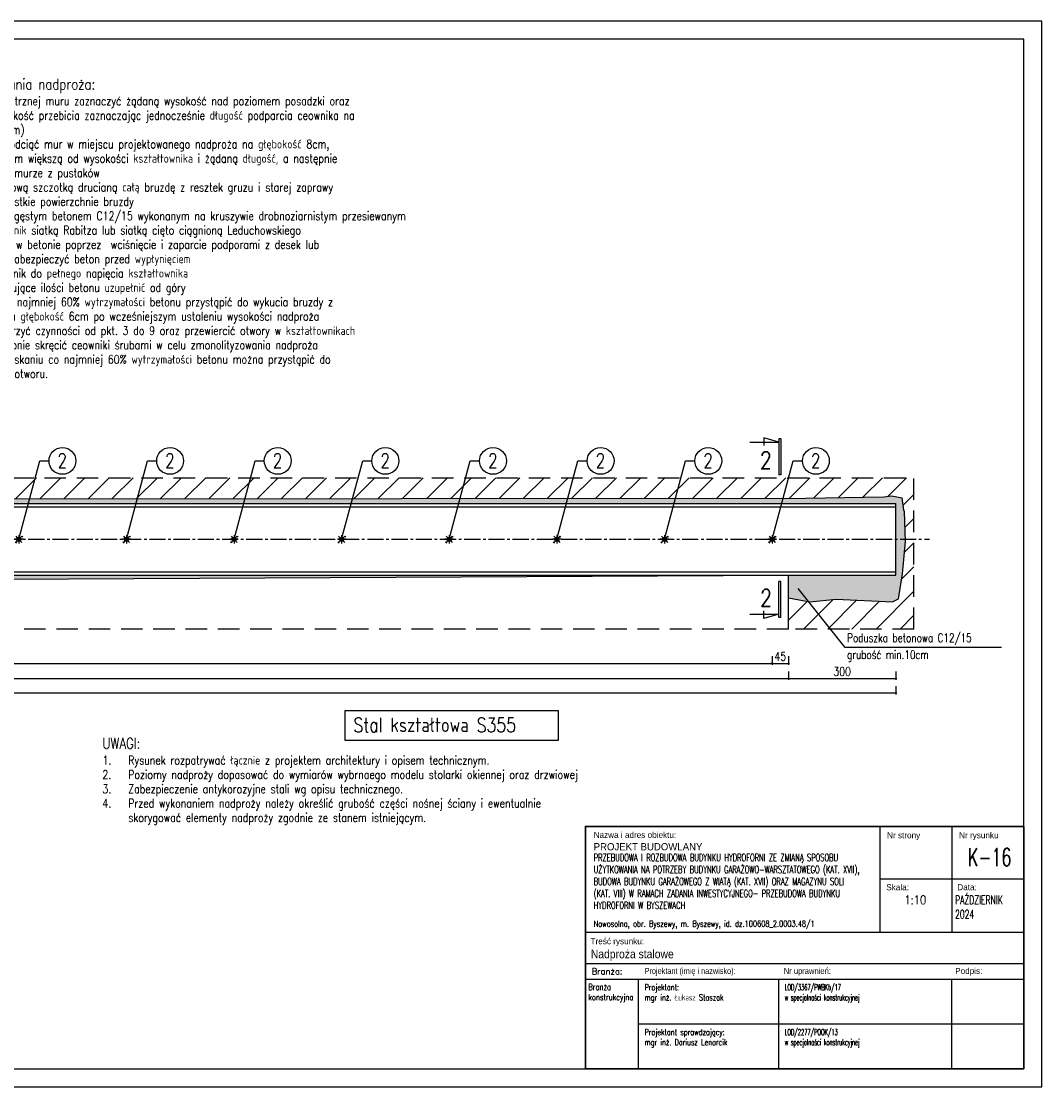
# Model space of a CAD drawing. Extents: x 19336 to 25336, y 4481 to 7805.
# Tile 5 of 5: x 22492 to 25336, y 4481 to 7451. Entities that reach past the tile are written whole.
import ezdxf
from ezdxf.enums import TextEntityAlignment as Align

# ---------------------------------------------------------------- set-up
doc = ezdxf.new("R2010")
doc.units = 0
doc.header["$LTSCALE"] = 60
doc.header["$PDMODE"] = 1
doc.linetypes.add('CENTER2', pattern=[1.125, 0.75, -0.125, 0.125, -0.125])
doc.linetypes.add('DASHEDX2', pattern=[1.5, 1, -0.5])
doc.layers.get('0').update_dxf_attribs({"linetype": 'CONTINUOUS'})
doc.layers.get('Defpoints').update_dxf_attribs({"linetype": 'CONTINUOUS'})
for name, color, linetype in [('1', 2, 'CONTINUOUS'), ('111 - opisy TXT3', 2, 'CONTINUOUS'), ('2 - linie odniesienia opisy', 8, 'CONTINUOUS'), ('3', 4, 'CONTINUOUS'), ('3 - opisy', 4, 'CONTINUOUS'), ('44', 6, 'CENTER2'), ('5', 8, 'CONTINUOUS'), ('6', 3, 'CONTINUOUS'), ('7', 1, 'CONTINUOUS'), ('8', 1, 'DASHEDX2'), ('9 - kreskowanie', 1, 'CONTINUOUS')]:
    doc.layers.add(name, color=color, linetype=linetype)
doc.styles.add('ROMANS', font='romans.shx', dxfattribs={"width": 0.85})
doc.styles.add('TXT2', font='simplex.shx', dxfattribs={"width": 0.8, "height": 24})
doc.styles.add('TXT3', font='simplex.shx', dxfattribs={"width": 0.8, "height": 48})
doc.styles.add('TXT5', font='simplex.shx', dxfattribs={"width": 0.8, "height": 240})
doc.dimstyles.new('R1 - milimetry', dxfattribs={"dimtxt": 12, "dimasz": 3.5, "dimexe": 3.75, "dimexo": 3.75, "dimgap": 7.5, "dimtad": 0, "dimdec": 0, "dimzin": 0, "dimdsep": 46, "dimtxsty": 'TXT2', "dimblk1": 'OBLIQUE', "dimblk2": 'OBLIQUE', "dimsah": 1, "dimcen": -0.15, "dimdle": 2.5, "dimclrt": 4, "dimadec": 0, "dimazin": 0, "dimtfac": 0.75, "dimtdec": 0, "dimtix": 1, "dimtmove": 2, "dimatfit": 3, "dimldrblk": 'OBLIQUE', "dimfxl": 20, "dimfxlon": 1, "dimtvp": 0.75, "dimtolj": 1, "dimtzin": 0, "dimarcsym": 0})

# ---------------------------------------------------------------- blocks, each defined once
blk = doc.blocks.new('P2')
at = {"layer": '1', "linetype": 'Continuous'}
for p, q in [((0.1, -9.6), (0.1, 90.8)), ((5.1, 90.8), (0.1, 90.8)), ((5.1, -9.6), (5.1, 90.8)), ((-80.9, 0), (0, 0)), ((-41.7, -12.3), (-41.7, 9.2)), ((0, 0), (-41.7, -12.3)), ((5.1, -9.6), (0.1, -9.6))]:
    blk.add_line(p, q, dxfattribs=at)
at = {"layer": '1', "style": 'TXT5', "width": 0.8}
blk.add_attdef('NR', text='', height=48, dxfattribs=at).set_placement((-19.3, 21.1), align=Align.RIGHT)
blk = doc.blocks.new('P1')
at = {"layer": '1', "linetype": 'Continuous'}
for p, q in [((-80.9, 0), (0, 0)), ((-41.7, 12.3), (-41.7, -9.2)), ((0, 0), (-41.7, 12.3)), ((0.1, 9.6), (0.1, -90.8)), ((5.1, 9.6), (0.1, 9.6)), ((5.1, 9.6), (5.1, -90.8)), ((5.1, -90.8), (0.1, -90.8))]:
    blk.add_line(p, q, dxfattribs=at)
at = {"layer": '1', "style": 'TXT5', "width": 0.8}
blk.add_attdef('NR', text='', height=48, dxfattribs=at).set_placement((-19.9, -74.1), align=Align.RIGHT)
blk = doc.blocks.new('_OBLIQUE')
at = {"color": 0, "linetype": 'ByBlock'}
blk.add_line((-0.5, -0.5), (0.5, 0.5), dxfattribs=at)
blk = doc.blocks.new('*D30')
at = {"layer": '5', "color": 0, "lineweight": -2, "transparency": 16777216}
for p, q in [((20042.8, 5618.8), (24632.8, 5618.8)), ((20045.3, 5638.8), (20045.3, 5615)), ((24630.3, 5638.8), (24630.3, 5615))]:
    blk.add_line(p, q, dxfattribs=at)
at = {"layer": 'Defpoints', "color": 0, "transparency": 16777216}
for p in [(20045.3, 5756.8), (24630.3, 5756.8), (24630.3, 5618.8)]:
    blk.add_point(p, dxfattribs=at)
at = {"layer": '5', "color": 0, "lineweight": -2, "transparency": 16777216, "xscale": 3.5, "yscale": 3.5, "zscale": 3.5, "rotation": 180}
blk.add_blockref('_OBLIQUE', (20045.3, 5618.8), dxfattribs=at)
at = {"layer": '5', "color": 0, "lineweight": -2, "transparency": 16777216, "xscale": 3.5, "yscale": 3.5, "zscale": 3.5}
blk.add_blockref('_OBLIQUE', (24630.3, 5618.8), dxfattribs=at)
at = {"layer": '5', "color": 4, "transparency": 16777216, "insert": (22337.8, 5638.3), "char_height": 24, "attachment_point": 5, "style": 'TXT2'}
blk.add_mtext('\\A1;4585', dxfattribs=at)
blk = doc.blocks.new('*D32')
at = {"layer": '5', "color": 0, "lineweight": -2, "transparency": 16777216}
for p, q in [((24627.8, 5618.8), (24932.8, 5618.8)), ((24630.3, 5638.8), (24630.3, 5615)), ((24930.3, 5638.8), (24930.3, 5615))]:
    blk.add_line(p, q, dxfattribs=at)
at = {"layer": 'Defpoints', "color": 0, "transparency": 16777216}
for p in [(24930.3, 5906.8), (24630.3, 5756.8), (24930.3, 5618.8)]:
    blk.add_point(p, dxfattribs=at)
at = {"layer": '5', "color": 0, "lineweight": -2, "transparency": 16777216, "xscale": 3.5, "yscale": 3.5, "zscale": 3.5, "rotation": 180}
blk.add_blockref('_OBLIQUE', (24630.3, 5618.8), dxfattribs=at)
at = {"layer": '5', "color": 0, "lineweight": -2, "transparency": 16777216, "xscale": 3.5, "yscale": 3.5, "zscale": 3.5}
blk.add_blockref('_OBLIQUE', (24930.3, 5618.8), dxfattribs=at)
at = {"layer": '5', "color": 4, "transparency": 16777216, "insert": (24780.3, 5638.3), "char_height": 24, "attachment_point": 5, "style": 'TXT2'}
blk.add_mtext('\\A1;300', dxfattribs=at)
blk = doc.blocks.new('*D34')
at = {"layer": '5', "color": 0, "lineweight": -2, "transparency": 16777216}
for p, q in [((19745.3, 5597.7), (19745.3, 5574)), ((24930.3, 5597.7), (24930.3, 5574)), ((24932.8, 5577.7), (19742.8, 5577.7))]:
    blk.add_line(p, q, dxfattribs=at)
at = {"layer": 'Defpoints', "color": 0, "transparency": 16777216}
for p in [(19745.3, 5906.8), (24930.3, 5906.8), (19745.3, 5577.7)]:
    blk.add_point(p, dxfattribs=at)
at = {"layer": '5', "color": 0, "lineweight": -2, "transparency": 16777216, "xscale": 3.5, "yscale": 3.5, "zscale": 3.5, "rotation": 180}
blk.add_blockref('_OBLIQUE', (19745.3, 5577.7), dxfattribs=at)
at = {"layer": '5', "color": 0, "lineweight": -2, "transparency": 16777216, "xscale": 3.5, "yscale": 3.5, "zscale": 3.5}
blk.add_blockref('_OBLIQUE', (24930.3, 5577.7), dxfattribs=at)
at = {"layer": '5', "color": 4, "transparency": 16777216, "insert": (22337.8, 5597.2), "char_height": 24, "attachment_point": 5, "style": 'TXT2'}
blk.add_mtext('\\A1;5185', dxfattribs=at)
blk = doc.blocks.new('*D41')
at = {"layer": '2 - linie odniesienia opisy', "color": 0, "lineweight": -2, "transparency": 16777216}
for p, q in [((20085.3, 5681), (20085.3, 5657.3)), ((24585.3, 5681), (24585.3, 5657.3)), ((20082.8, 5661), (24587.8, 5661))]:
    blk.add_line(p, q, dxfattribs=at)
at = {"layer": 'Defpoints', "color": 0, "transparency": 16777216}
for p in [(20085.3, 6006.8), (24585.3, 6006.8), (24585.3, 5661)]:
    blk.add_point(p, dxfattribs=at)
at = {"layer": '2 - linie odniesienia opisy', "color": 0, "lineweight": -2, "transparency": 16777216, "xscale": 3.5, "yscale": 3.5, "zscale": 3.5, "rotation": 180}
blk.add_blockref('_OBLIQUE', (20085.3, 5661), dxfattribs=at)
at = {"layer": '2 - linie odniesienia opisy', "color": 0, "lineweight": -2, "transparency": 16777216, "xscale": 3.5, "yscale": 3.5, "zscale": 3.5}
blk.add_blockref('_OBLIQUE', (24585.3, 5661), dxfattribs=at)
at = {"layer": '2 - linie odniesienia opisy', "color": 4, "transparency": 16777216, "insert": (22335.3, 5680.5), "char_height": 24, "attachment_point": 5, "style": 'TXT2'}
blk.add_mtext('\\A1;15x300=4500', dxfattribs=at)
blk = doc.blocks.new('M16B')
h = blk.add_hatch(color=8)
h.paths.add_polyline_path([(8, 0, 0.414214), (0, 8), (0, 0)])
h.paths.add_polyline_path([(0, 0), (0, -8, 0.414214), (8, 0)])
at = {"color": 8}
for p, q in [((16, 0), (-16, 0)), ((-11.2, 11.2), (-5.7, 5.7)), ((0, 16), (0, -16)), ((11.2, 11.2), (5.7, 5.7)), ((11.2, 11.2), (14.4, 8)), ((-13.6, -8.8), (-8.8, -13.6)), ((-5.7, -5.7), (-11.2, -11.2)), ((5.7, -5.7), (11.2, -11.2))]:
    blk.add_line(p, q, dxfattribs=at)
blk.add_circle((0, 0), 8, dxfattribs=at)
blk = doc.blocks.new('*U13')
at = {"layer": '5'}
blk.add_hatch(color=256, dxfattribs=at).paths.add_polyline_path([(-6, 0, 1), (6, 0, 1)])
blk.add_circle((0, 0), 6, dxfattribs=at)
at = {"layer": '7', "xscale": 0.75, "yscale": 0.75, "zscale": 0.75}
blk.add_blockref('M16B', (0, 0), dxfattribs=at)
blk = doc.blocks.new('*U12')
at = {"color": 0, "linetype": 'ByBlock', "lineweight": -2, "transparency": 16777216}
for p in [(300, 0), (600, 0), (900, 0), (1200, 0), (1500, 0), (1800, 0), (2100, 0), (2400, 0), (2700, 0), (3000, 0), (3300, 0), (3600, 0), (3900, 0), (4200, 0), (4500, 0)]:
    blk.add_blockref('*U13', p, dxfattribs=at)
at = {"layer": '2 - linie odniesienia opisy', "color": 0, "linetype": 'ByBlock', "lineweight": -2, "transparency": 16777216}
blk.add_blockref('*U13', (0, 0), dxfattribs=at)
blk = doc.blocks.new('pozycja')
at = {"layer": '1', "linetype": 'Continuous'}
blk.add_circle((63.2, -0.2), 37.4, dxfattribs=at)
at = {"layer": '5', "linetype": 'Continuous'}
blk.add_line((0, 0), (25.8, 0), dxfattribs=at)
at = {"layer": '1', "linetype": 'Continuous', "style": 'TXT3', "width": 0.75}
blk.add_attdef('NR', text='', height=40, dxfattribs=at).set_placement((62.6, -19.8), align=Align.CENTER)
blk = doc.blocks.new('*U15')
at = {"layer": '5'}
blk.add_line((-79.6, -113), (-21, 105.9), dxfattribs=at)
blk.add_blockref('pozycja', (-21, 105.9), dxfattribs=at).add_auto_attribs({'NR': '2'})
blk = doc.blocks.new('*U14')
at = {"color": 0, "linetype": 'ByBlock', "lineweight": -2, "transparency": 16777216}
for p in [(300, 0), (600, 0), (900, 0), (1200, 0), (1500, 0), (1800, 0), (2100, 0), (2400, 0), (2700, 0), (3000, 0), (3300, 0), (3600, 0), (3900, 0), (4200, 0), (4500, 0)]:
    blk.add_blockref('*U15', p, dxfattribs=at)
at = {"layer": '2 - linie odniesienia opisy', "color": 0, "linetype": 'ByBlock', "lineweight": -2, "transparency": 16777216}
blk.add_blockref('*U15', (0, 0), dxfattribs=at)
blk = doc.blocks.new('*D43')
at = {"layer": '2 - linie odniesienia opisy', "color": 0, "lineweight": -2, "transparency": 16777216}
for p, q in [((24585.3, 5681), (24585.3, 5657.3)), ((24630.3, 5681), (24630.3, 5657.3)), ((24585.3, 5661), (24581.8, 5661)), ((24582.8, 5661), (24632.8, 5661)), ((24630.3, 5661), (24633.8, 5661))]:
    blk.add_line(p, q, dxfattribs=at)
at = {"layer": 'Defpoints', "color": 0, "transparency": 16777216}
for p in [(24585.3, 6006.8), (24630.3, 5906.8), (24630.3, 5661)]:
    blk.add_point(p, dxfattribs=at)
at = {"layer": '2 - linie odniesienia opisy', "color": 0, "lineweight": -2, "transparency": 16777216, "xscale": 3.5, "yscale": 3.5, "zscale": 3.5}
blk.add_blockref('_OBLIQUE', (24585.3, 5661), dxfattribs=at)
at = {"layer": '2 - linie odniesienia opisy', "color": 0, "lineweight": -2, "transparency": 16777216, "xscale": 3.5, "yscale": 3.5, "zscale": 3.5, "rotation": 180}
blk.add_blockref('_OBLIQUE', (24630.3, 5661), dxfattribs=at)
at = {"layer": '2 - linie odniesienia opisy', "color": 4, "transparency": 16777216, "insert": (24607.8, 5680.5), "char_height": 24, "attachment_point": 5, "style": 'TXT2'}
blk.add_mtext('\\A1;45', dxfattribs=at)

msp = doc.modelspace()

# ---------------------------------------------------------------- hatches: boundary and pattern name
at = {"layer": '5'}
msp.add_hatch(color=256, dxfattribs=at).paths.add_polyline_path([(24630.3, 5906.8), (20045.3, 5906.8), (20045.3, 5756.8), (20068.7, 5883.8)])
at = {"layer": '9 - kreskowanie'}
h = msp.add_hatch(dxfattribs=at)
h.set_pattern_fill('ANSI31', color=256, scale=15, style=0)
h.set_pattern_definition([(45, (7788.19, 10155.575), (-33.67596, 33.67596), [])])
h.paths.add_polyline_path([(19944.1, 5789.4), (19676.9, 5789.4), (19676.9, 5756.8), (20045.3, 5756.8), (20045.3, 5853), (19997, 5844)])
h.paths.add_polyline_path([(19703.1, 5787.8), (19894.8, 5787.8), (19894.8, 5743.8), (19703.1, 5743.8)], flags=9)
h.paths.add_polyline_path([(19676.9, 6006.8), (19676.9, 5789.4), (19944.1, 5789.4), (19997, 5844), (19985.2, 5841.8), (19967.2, 5844.5), (19954.6, 5841.7), (19738, 5850.1), (19727.1, 5910.9), (19718.5, 6000.3), (19718.8, 6006.8)])
h.paths.add_polyline_path([(19603.8, 5839.5), (19894.8, 5839.5), (19894.8, 5790.9), (19603.8, 5790.9)], flags=9)
h.paths.add_polyline_path([(19676.9, 6178.6), (19676.9, 6006.8), (19718.8, 6006.8), (19723.2, 6083.1), (19724.9, 6090), (19728.9, 6092.2), (19731.8, 6114.7), (19747.2, 6122.8), (19957.6, 6120.9), (19972, 6120.2), (19997.3, 6121.7), (20115.7, 6120.3), (20131.3, 6178.6)])
h.paths.add_polyline_path([(20131.3, 6178.6), (20115.7, 6120.3), (20282.2, 6118.1), (20415.2, 6118.3), (20431.3, 6178.6)])
h.paths.add_polyline_path([(20431.3, 6178.6), (20415.2, 6118.3), (20715.2, 6118.5), (20731.3, 6178.6)])
h.paths.add_polyline_path([(20731.3, 6178.6), (20715.2, 6118.5), (21015.3, 6118.7), (21031.3, 6178.6)])
h.paths.add_polyline_path([(21031.3, 6178.6), (21015.3, 6118.7), (21315.4, 6119), (21331.3, 6178.6)])
h.paths.add_polyline_path([(21331.3, 6178.6), (21315.4, 6119), (21615.4, 6119.2), (21631.3, 6178.6)])
h.paths.add_polyline_path([(21631.3, 6178.6), (21615.4, 6119.2), (21915.5, 6119.5), (21931.3, 6178.6)])
h.paths.add_polyline_path([(21931.3, 6178.6), (21915.5, 6119.5), (22215.6, 6119.7), (22231.3, 6178.6)])
h.paths.add_polyline_path([(22231.3, 6178.6), (22215.6, 6119.7), (22515.6, 6120), (22531.3, 6178.6)])
h.paths.add_polyline_path([(22531.3, 6178.6), (22515.6, 6120), (22815.7, 6120.2), (22831.3, 6178.6)])
h.paths.add_polyline_path([(22831.3, 6178.6), (22815.7, 6120.2), (23115.8, 6120.5), (23131.3, 6178.6)])
h.paths.add_polyline_path([(23131.3, 6178.6), (23115.8, 6120.5), (23415.8, 6120.7), (23431.3, 6178.6)])
h.paths.add_polyline_path([(23431.3, 6178.6), (23415.8, 6120.7), (23715.9, 6121), (23731.3, 6178.6)])
h.paths.add_polyline_path([(23731.3, 6178.6), (23715.9, 6121), (24016, 6121.2), (24031.3, 6178.6)])
h.paths.add_polyline_path([(24031.3, 6178.6), (24016, 6121.2), (24316, 6121.5), (24331.3, 6178.6)])
h.paths.add_polyline_path([(24331.3, 6178.6), (24316, 6121.5), (24616.1, 6121.7), (24631.3, 6178.6)])
h.paths.add_polyline_path([(24616.1, 6121.7), (24678.3, 6121.7), (24896.2, 6125.4), (24918, 6127.7), (24947.9, 6122.8), (24952.3, 6088.4), (24954, 6083.9), (24956.3, 6006.8), (24980.3, 6006.8), (24980.3, 6178.6), (24631.3, 6178.6)])
h.paths.add_polyline_path([(24980.3, 6006.8), (24956.3, 6006.8), (24956.5, 6001.2), (24957.1, 6000.3), (24948.5, 5910.9), (24937.6, 5840.8), (24921, 5832.3), (24763.6, 5840.4), (24690.4, 5832.4), (24686.8, 5833.1), (24747.5, 5756.8), (24980.3, 5756.8)])
h.paths.add_polyline_path([(24686.8, 5833.1), (24630.3, 5843.6), (24630.3, 5756.8), (24747.5, 5756.8)])
h.paths.add_polyline_path([(19688, 6172.5), (19924.6, 6172.5), (19924.6, 6128.5), (19688, 6128.5)], flags=24)
h = msp.add_hatch(dxfattribs=at)
h.set_pattern_fill('DASH', color=256, scale=5, angle=45, style=0)
h.set_pattern_definition([(45, (-13356.515, 3287.284), (2e-15, 22.45064), [15.875, -15.875])])
h.paths.add_polyline_path([(24690.4, 5832.4), (24763.6, 5840.4), (24921, 5832.3), (24937.6, 5840.8), (24948.5, 5910.9), (24957.1, 6000.3), (24956.5, 6001.2), (24956.3, 6006.8), (24930.3, 6006.8), (24930.3, 5906.8), (24630.3, 5906.8), (24630.3, 5843.6)])
h.paths.add_polyline_path([(24930.3, 6106.8), (24930.3, 6006.8), (24956.3, 6006.8), (24954, 6083.9), (24952.3, 6088.4), (24947.9, 6122.8), (24918, 6127.7), (24896.2, 6125.4), (24678.3, 6121.7), (24616.1, 6121.7), (24612.1, 6106.8)])
h.paths.add_polyline_path([(24316, 6121.5), (24312.1, 6106.8), (24612.1, 6106.8), (24616.1, 6121.7)])
h.paths.add_polyline_path([(24012.1, 6106.8), (24312.1, 6106.8), (24316, 6121.5), (24016, 6121.2)])
h.paths.add_polyline_path([(23715.9, 6121), (23712.1, 6106.8), (24012.1, 6106.8), (24016, 6121.2)])
h.paths.add_polyline_path([(23415.8, 6120.7), (23412.1, 6106.8), (23712.1, 6106.8), (23715.9, 6121)])
h.paths.add_polyline_path([(23115.8, 6120.5), (23112.1, 6106.8), (23412.1, 6106.8), (23415.8, 6120.7)])
h.paths.add_polyline_path([(22815.7, 6120.2), (22812.1, 6106.8), (23112.1, 6106.8), (23115.8, 6120.5)])
h.paths.add_polyline_path([(22515.6, 6120), (22512.1, 6106.8), (22812.1, 6106.8), (22815.7, 6120.2)])
h.paths.add_polyline_path([(22215.6, 6119.7), (22212.1, 6106.8), (22512.1, 6106.8), (22515.6, 6120)])
h.paths.add_polyline_path([(21915.5, 6119.5), (21912.1, 6106.8), (22212.1, 6106.8), (22215.6, 6119.7)])
h.paths.add_polyline_path([(21615.4, 6119.2), (21612.1, 6106.8), (21912.1, 6106.8), (21915.5, 6119.5)])
h.paths.add_polyline_path([(21315.4, 6119), (21312.1, 6106.8), (21612.1, 6106.8), (21615.4, 6119.2)])
h.paths.add_polyline_path([(21015.3, 6118.7), (21012.1, 6106.8), (21312.1, 6106.8), (21315.4, 6119)])
h.paths.add_polyline_path([(20715.2, 6118.5), (20712.1, 6106.8), (21012.1, 6106.8), (21015.3, 6118.7)])
h.paths.add_polyline_path([(20415.2, 6118.3), (20412.1, 6106.8), (20712.1, 6106.8), (20715.2, 6118.5)])
h.paths.add_polyline_path([(20115.7, 6120.3), (20112.1, 6106.8), (20412.1, 6106.8), (20415.2, 6118.3), (20282.2, 6118.1)])
h.paths.add_polyline_path([(19972, 6120.2), (19957.6, 6120.9), (19747.2, 6122.8), (19731.8, 6114.7), (19728.9, 6092.2), (19724.9, 6090), (19723.2, 6083.1), (19718.8, 6006.8), (19745.3, 6006.8), (19745.3, 6106.8), (20112.1, 6106.8), (20115.7, 6120.3), (19997.3, 6121.7)])
h.paths.add_polyline_path([(19745.3, 6006.8), (19718.8, 6006.8), (19718.5, 6000.3), (19727.1, 5910.9), (19738, 5850.1), (19954.6, 5841.7), (19967.2, 5844.5), (19985.2, 5841.8), (20045.3, 5853), (20045.3, 5906.8), (19745.3, 5906.8)])

# ---------------------------------------------------------------- linework, layer by layer
for p, q in [((24884.9, 5206.4), (24884.9, 4911.8)), ((25085.7, 5206.4), (25085.7, 4911.8)), ((24064.5, 4911.8), (25286.4, 4911.8)), ((24064.5, 4824.5), (25286.4, 4824.5)), ((24064.5, 4780.9), (25286.4, 4780.9)), ((24064.5, 4780.9), (25286.4, 4780.9)), ((24212.9, 4530.9), (24212.9, 4780.9)), ((24604.2, 4530.9), (24604.2, 4780.9)), ((25085.7, 4530.9), (25085.7, 4780.9)), ((24212.9, 4655.9), (25286.4, 4655.9))]:
    msp.add_line(p, q)
at = {"lineweight": 30}
msp.add_lwpolyline([(24064.5, 4530.9), (25286.4, 4530.9), (25286.4, 5206.4), (24064.5, 5206.4)], close=True, dxfattribs=at)
msp.add_lwpolyline([(25286.4, 5059.1), (24884.9, 5059.1)])
at = {"layer": '111 - opisy TXT3'}
msp.add_lwpolyline([(19586.4, 4530.9), (25286.4, 4530.9), (25286.4, 7400.9), (19586.4, 7400.9)], close=True, dxfattribs=at)
at = {"layer": '2 - linie odniesienia opisy'}
msp.add_lwpolyline([(19336.4, 4480.9), (25336.4, 4480.9), (25336.4, 7450.9), (19336.4, 7450.9)], close=True, dxfattribs=at)
at = {"layer": '44'}
msp.add_line((19676.9, 6006.8), (25023.8, 6006.8), dxfattribs=at)
at = {"layer": '5'}
for p, q in [((24788.8, 5704.8), (24657.4, 5870)), ((25224.8, 5704.8), (24788.8, 5704.8))]:
    msp.add_line(p, q, dxfattribs=at)
for points in [[(20045.3, 5756.8), (20045.3, 5906.8), (24630.3, 5906.8)], [(20045.3, 5756.8), (20068.7, 5883.8), (24630.3, 5906.8)]]:
    msp.add_lwpolyline(points, dxfattribs=at)
msp.add_lwpolyline([(23394.9, 5529.8), (23988.6, 5529.8), (23988.6, 5445.9), (23394.9, 5445.9)], close=True, dxfattribs=at)
at = {"layer": '6'}
for p, q in [((19745.3, 6106.8), (24930.3, 6106.8)), ((19745.3, 6097.7), (24930.3, 6097.7)), ((24930.3, 5906.8), (24930.3, 6106.8)), ((19745.3, 5915.9), (24930.3, 5915.9)), ((19745.3, 5906.8), (24930.3, 5906.8)), ((24630.3, 5756.8), (24630.3, 5906.8))]:
    msp.add_line(p, q, dxfattribs=at)
at = {"layer": '7'}
for p, q in [((20282.2, 6118.1), (24678.3, 6121.7)), ((24678.3, 6121.7), (24896.2, 6125.4)), ((24896.2, 6125.4), (24918, 6127.7)), ((24918, 6127.7), (24947.9, 6122.8)), ((24952.3, 6088.4), (24947.9, 6122.8)), ((24954, 6083.9), (24952.3, 6088.4)), ((24956.5, 6001.2), (24954, 6083.9)), ((24948.5, 5910.9), (24957.1, 6000.3)), ((24957.1, 6000.3), (24956.5, 6001.2)), ((24937.6, 5840.8), (24948.5, 5910.9)), ((24630.3, 5843.6), (24690.4, 5832.4)), ((24690.4, 5832.4), (24763.6, 5840.4)), ((24763.6, 5840.4), (24921, 5832.3)), ((24921, 5832.3), (24937.6, 5840.8))]:
    msp.add_line(p, q, dxfattribs=at)
at = {"layer": '8'}
for p, q in [((19676.9, 6178.6), (24980.3, 6178.6)), ((24980.3, 5756.8), (24980.3, 6178.6)), ((24630.3, 5756.8), (19676.9, 5756.8)), ((24980.3, 5756.8), (24630.3, 5756.8))]:
    msp.add_line(p, q, dxfattribs=at)

# ---------------------------------------------------------------- block references
at = {"layer": '2 - linie odniesienia opisy'}
for name, p in [('*U14', (20164.9, 6119.8)), ('*U12', (20085.3, 6006.8))]:
    msp.add_blockref(name, p, dxfattribs=at)
at = {"layer": '5'}
for name, p in [('P1', (24604, 6277.2)), ('P2', (24604, 5798.5))]:
    msp.add_blockref(name, p, dxfattribs=at).add_auto_attribs({'NR': '2'})

# ---------------------------------------------------------------- texts
at = {"lineweight": 15, "char_height": 17, "width": 1260.021, "attachment_point": 1, "line_spacing_factor": 1.5, "style": 'ROMANS'}
for s, insert in [('\\A1;{\\FIC-Romans;\\W1;Nazwa i adres obiektu:}', (24087.7, 5191.3)), ('\\A1;{\\FIC-Romans;\\W1;Nr strony}', (24905.6, 5190.4)), ('\\A1;{\\FIC-Romans;\\W1;Nr rysunku}', (25106.3, 5190.4)), ('\\A1;{\\FIC-Romans;\\W1;Skala:}', (24903.2, 5045.5)), ('\\A1;{\\FIC-Romans;\\W1;Data:}', (25101.2, 5045.6)), ('\\pxt2;{\\W0.68;Nowosolna, obr. Byszewy, m. Byszewy, id. dz.100608_2.0003.48/1}', (24087.7, 4943.7)), ('\\A1;{\\FIC-Romans;\\W1;Treść rysunku:}', (24079.1, 4895)), ('\\A1;{\\W1;Branża:}', (24082.2, 4810.9)), ('\\A1;{\\FIC-Romans;\\W0.75;Projektant (imię i nazwisko):}', (24229.6, 4812.2)), ('\\A1;{\\FIC-Romans;\\W0.9;Nr uprawnień:}', (24617.4, 4812.2)), ('\\A1;{\\FIC-Romans;\\W1;Podpis:}', (25095.3, 4812.2)), ('\\A1;\\pxsm1,;{\\W0.8;Branża\\Pkonstrukcyjna}', (24073.1, 4767.3)), ('\\A1;\\pxsm1,;{\\W0.7;Projektant:\\Pmgr inż. Łukasz Staszak}', (24229.6, 4766.6)), ('\\pxsm1,;{\\W0.5;LOD/3367/PWBKb/17 \\Pw specjalności konstrukcyjnej}', (24620.3, 4766.6)), ('\\A1;\\pxsm1,;{\\W0.7;Projektant sprawdzający:\\Pmgr inż. Dariusz Lenarcik^I}', (24229.6, 4641.6)), ('\\pxsm1,;{\\W0.5;LOD/2277/POOK/13 \\Pw specjalności konstrukcyjnej}', (24620.3, 4641.6))]:
    msp.add_mtext(s, dxfattribs=dict(at, insert=insert))
at = {"lineweight": 30, "attachment_point": 1, "line_spacing_factor": 1.5, "style": 'ROMANS'}
for s, insert, char_height, width in [('\\A1;{\\Fic-romans.shx;\\W1;PROJEKT BUDOWLANY}', (24087.7, 5159.9), 20, 1260.021), ('\\A1;\\pxsm1,qc;{\\W0.65;K-16}', (25095, 5145.8), 50, 192.709), ('\\pxsm1,;{\\W0.65;PRZEBUDOWA I ROZBUDOWA BUDYNKU HYDROFORNI ZE ZMIANĄ SPOSOBU \\PUŻYTKOWANIA NA POTRZEBY BUDYNKU GARAŻOWO-WARSZTATOWEGO (KAT. XVII), \\PBUDOWA BUDYNKU GARAŻOWEGO Z WIATĄ (KAT. XVII) ORAZ MAGAZYNU SOLI \\P(KAT. VIII) W RAMACH ZADANIA INWESTYCYJNEGO- PRZEBUDOWA BUDYNKU \\PHYDROFORNI W BYSZEWACH}', (24087.7, 5129.7), 20, 1260.021), ('\\A1;1:10', (24953.5, 5013.5), 24, 1260.021), ('\\A1;\\pxsm1,;{\\W0.65;PAŹDZIERNIK \\P2024}', (25095, 5013.5), 24, 1260.021), ('\\A1;{\\Fic-romans|c238;\\W0.9;Nadproża stalowe}', (24079.7, 4862.9), 24, 1260.021)]:
    msp.add_mtext(s, dxfattribs=dict(at, insert=insert, char_height=char_height, width=width))
at = {"layer": '1', "style": 'TXT5', "width": 0.8}
msp.add_text('Stal kształtowa S355', height=40, dxfattribs=at).set_placement((23418.2, 5469.6))
at = {"layer": '3', "style": 'TXT3', "width": 0.75}
for s, p in [('Poduszka betonowa C12/15', (24794.1, 5720.3)), ('grubość min.10cm', (24794.1, 5673.2))]:
    msp.add_text(s, height=24, dxfattribs=at).set_placement(p)
at = {"layer": '3 - opisy', "char_height": 24, "width": 1347.529, "attachment_point": 1, "style": 'TXT3'}
for s, insert in [('\\pxi-3,l3,t3;{\\H1.25x;\\C2;Procedura wykonania nadproża:\\P}1.^IOd strony wewnętrznej muru zaznaczyć żądaną wysokość nad poziomem posadzki oraz planowaną szerokość przebicia zaznaczając jednocześnie długość podparcia ceownika na murze (min 25cm)\\P2.^IJednostronnie podciąć mur w miejscu projektowanego nadproża na głębokość 8cm, wysokość o 2÷3cm większą od wysokości kształtownika i żądaną długość, a następnie wykuć bruzdę w murze z pustaków\\P3.^IWyczyścić metalową szczotką drucianą całą bruzdę z resztek gruzu i starej zaprawy\\P4.^IZmyć wodą wszystkie powierzchnie bruzdy\\P5.^IWypełnić bruzdę gęstym betonem C12/15 wykonanym na kruszywie drobnoziarnistym przesiewanym\\P6.^IOwinąć kształtownik siatką Rabitza lub siatką cięto ciągnioną Leduchowskiego\\P7.^IOsadzić ceownik w betonie poprzez  wciśnięcie i zaparcie podporami z desek lub krawędziaków i zabezpieczyć beton przed wypłynięciem\\P8.^IWyklinować ceownik do pełnego napięcia kształtownika\\P9.^IEwentualne brakujące ilości betonu uzupełnić od góry\\P10.^IPo uzyskaniu co najmniej 60% wytrzymałości betonu przystąpić do wykucia bruzdy z drugiej strony na głębokość 6cm po wcześniejszym ustaleniu wysokości nadproża\\P11.^INastępnie powtórzyć czynności od pkt. 3 do 9 oraz przewiercić otwory w kształtownikach i murze a następnie skręcić ceowniki śrubami w celu zmonolityzowania nadproża\\P12.^IPonownie po uzyskaniu co najmniej 60% wytrzymałości betonu można przystąpić do wykucia pełnego otworu.', (22181, 7290.7)), ('\\pxi-3,l3,t3;{\\H1.25x;\\C2;UWAGI:\\P\\pl4,t4;}1.^IRysunek rozpatrywać łącznie z projektem architektury i opisem technicznym.\\P2.^IPoziomy nadproży dopasować do wymiarów wybrnaego modelu stolarki okiennej oraz drzwiowej\\P3.^IZabezpieczenie antykorozyjne stali wg opisu technicznego.\\P4.^IPrzed wykonaniem nadproży należy określić grubość części nośnej ściany i ewentualnie skorygować elementy nadproży zgodnie ze stanem istniejącym.', (22718.5, 5453))]:
    msp.add_mtext(s, dxfattribs=dict(at, insert=insert))

# ---------------------------------------------------------------- dimensions: what is measured, and where the dimension line sits
at = {"layer": '2 - linie odniesienia opisy'}
dim = msp.add_linear_dim(base=(24585.3, 5661), p1=(20085.3, 6006.8), p2=(24585.3, 6006.8), text='15x300=<>', dimstyle='R1 - milimetry', override={"dimtxsty": 'TXT2', "dimtolj": 1}, dxfattribs=at)
dim.commit()
dim.dimension.update_dxf_attribs({"geometry": '*D41', "text_midpoint": (22335.3, 5680.5)})
dim = msp.add_linear_dim(base=(24630.3, 5661), p1=(24585.3, 6006.8), p2=(24630.3, 5906.8), dimstyle='R1 - milimetry', dxfattribs=at)
dim.commit()
dim.dimension.update_dxf_attribs({"geometry": '*D43', "text_midpoint": (24607.8, 5680.5)})
at = {"layer": '5'}
for base, p1, p2, picture, middle in [((19745.3, 5577.7), (24930.3, 5906.8), (19745.3, 5906.8), '*D34', (22337.8, 5597.2)), ((24930.3, 5618.8), (24630.3, 5756.8), (24930.3, 5906.8), '*D32', (24780.3, 5638.3)), ((24630.3, 5618.8), (20045.3, 5756.8), (24630.3, 5756.8), '*D30', (22337.8, 5638.3))]:
    dim = msp.add_linear_dim(base=base, p1=p1, p2=p2, dimstyle='R1 - milimetry', dxfattribs=at)
    dim.commit()
    dim.dimension.update_dxf_attribs({"geometry": picture, "text_midpoint": middle})

doc.saveas('drawing.dxf')
